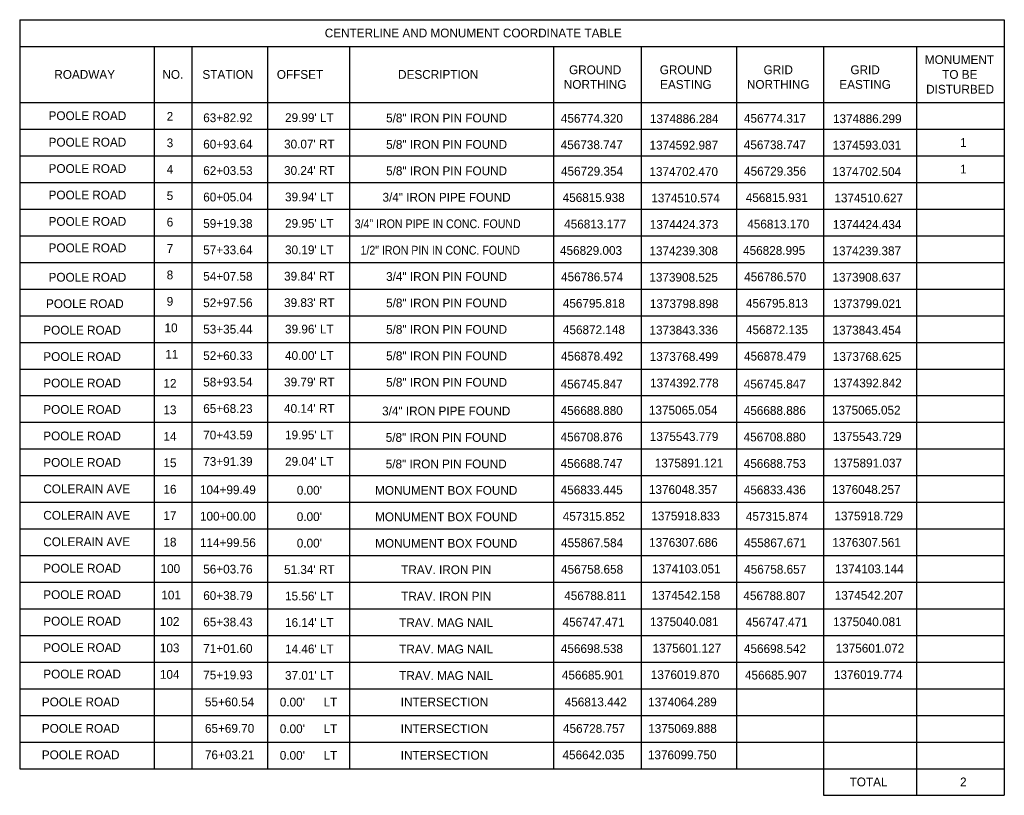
# Model space of a CAD drawing. Header units: feet. Extents: x 1366347 to 23036426, y -1367372 to 913197.
# Tile 7 of 9: x 1374770 to 1375050, y 458478 to 458699. Entities that reach past the tile are written whole.
import ezdxf

# ---------------------------------------------------------------- set-up
doc = ezdxf.new("R2010")
doc.units = ezdxf.units.FT
doc.header["$MEASUREMENT"] = 0
doc.layers.add('RW_P_Text', color=7, linetype='Continuous')
doc.layers.add('SH_Data', color=7, linetype='Continuous')
doc.styles.add('Annotative', font='txt')
doc.styles.get("Standard").update_dxf_attribs({"font": 'font31.shx'})

msp = doc.modelspace()

# ---------------------------------------------------------------- linework, layer by layer
at = {"layer": 'RW_P_Text', "linetype": 'Continuous'}
msp.add_line((1374769.875, 458508.702), (1375050.125, 458508.702), dxfattribs=at)
at = {"layer": 'SH_Data'}
for p, q in [((1374769.875, 458699.202), (1375050.125, 458699.202)), ((1374769.875, 458699.202), (1374769.875, 458485.946)), ((1375050.125, 458699.202), (1375050.125, 458478.361)), ((1374769.875, 458691.615), (1375050.125, 458691.615)), ((1374808.168, 458691.615), (1374808.168, 458485.946)), ((1374818.86, 458691.615), (1374818.86, 458485.946)), ((1374840.412, 458691.615), (1374840.412, 458485.946)), ((1374863.714, 458691.615), (1374863.714, 458485.946)), ((1374921.778, 458691.615), (1374921.778, 458485.946)), ((1374946.763, 458691.615), (1374946.763, 458485.946)), ((1374973.892, 458691.615), (1374973.892, 458485.946)), ((1374998.617, 458691.615), (1374998.617, 458478.361)), ((1375025.111, 458691.615), (1375025.111, 458478.361)), ((1374769.875, 458675.61), (1375050.125, 458675.61)), ((1374769.875, 458668.023), (1375050.125, 458668.023)), ((1374769.875, 458660.436), (1375050.125, 458660.436)), ((1374769.875, 458652.849), (1375050.125, 458652.849)), ((1374769.875, 458645.262), (1375050.125, 458645.262)), ((1374769.875, 458637.675), (1375050.125, 458637.675)), ((1374769.875, 458630.088), (1375050.125, 458630.088)), ((1374769.875, 458622.501), (1375050.125, 458622.501)), ((1374769.875, 458614.914), (1375050.125, 458614.914)), ((1374769.875, 458607.327), (1375050.125, 458607.327)), ((1374769.875, 458599.74), (1375050.125, 458599.74)), ((1374769.875, 458592.153), (1375050.125, 458592.153)), ((1374769.875, 458584.566), (1375050.125, 458584.566)), ((1374769.875, 458576.979), (1375050.125, 458576.979)), ((1374769.875, 458569.392), (1375050.125, 458569.392)), ((1374769.875, 458561.805), (1375050.125, 458561.805)), ((1374769.875, 458554.218), (1375050.125, 458554.218)), ((1374769.875, 458546.631), (1375050.125, 458546.631)), ((1374769.875, 458539.044), (1375050.125, 458539.044)), ((1374769.875, 458531.457), (1375050.125, 458531.457)), ((1374769.875, 458523.872), (1375050.125, 458523.872)), ((1374769.875, 458516.287), (1375050.125, 458516.287)), ((1374769.875, 458501.116), (1375050.125, 458501.116)), ((1374769.875, 458493.531), (1375050.125, 458493.531)), ((1374769.875, 458485.946), (1375050.125, 458485.946)), ((1374998.617, 458478.361), (1375050.125, 458478.361))]:
    msp.add_line(p, q, dxfattribs=at)

# ---------------------------------------------------------------- texts
at = {"layer": 'RW_P_Text', "linetype": 'Continuous'}
for s, p in [(' 2', (1374810.785, 458670.424)), ('456774.320', (1374923.905, 458669.865)), ('1374886.284', (1374949.251, 458669.758)), ('456774.317', (1374976.019, 458669.865)), ('1374886.299', (1375001.364, 458669.758)), (' 3', (1374810.785, 458662.897)), ('1', (1375037.53, 458662.996)), ('456738.747', (1374923.866, 458662.338)), ('1374592.987', (1374949.142, 458662.231)), ('456738.747', (1374975.979, 458662.338)), ('1374593.031', (1375001.255, 458662.231)), (' 4', (1374810.797, 458655.35)), ('456729.354', (1374923.945, 458654.814)), ('1374702.470', (1374949.112, 458654.707)), ('456729.356', (1374976.058, 458654.814)), ('1374702.504', (1375001.225, 458654.707)), ('1', (1375037.53, 458655.409)), (' 5', (1374810.785, 458647.85)), ('456815.938', (1374924.421, 458647.29)), ('1374510.574', (1374949.648, 458647.183)), ('456815.931', (1374976.534, 458647.29)), ('1374510.627', (1375001.761, 458647.183)), (' 6', (1374810.785, 458640.323)), ('456813.177', (1374924.848, 458639.763)), ('1374424.373', (1374949.211, 458639.656)), ('456813.170', (1374976.961, 458639.763)), ('1374424.434', (1375001.324, 458639.656)), (' 7', (1374810.777, 458632.796)), ('456829.003', (1374923.667, 458632.243)), ('1374239.308', (1374949.112, 458632.136)), ('456828.995', (1374975.78, 458632.243)), ('1374239.387', (1375001.225, 458632.136)), (' 8', (1374810.785, 458625.282)), ('456786.574', (1374923.965, 458624.723)), ('1373908.525', (1374949.092, 458624.615)), ('456786.570', (1374976.078, 458624.723)), ('1373908.637', (1375001.205, 458624.615)), (' 9', (1374810.785, 458617.755)), ('456795.818', (1374924.461, 458617.196)), ('1373798.898', (1374949.241, 458617.088)), ('456795.813', (1374976.574, 458617.196)), ('1373799.021', (1375001.354, 458617.088)), (' 10', (1374810.175, 458610.224)), ('456872.148', (1374924.491, 458609.667)), ('1373843.336', (1374949.132, 458609.559)), ('456872.135', (1374976.604, 458609.667)), ('1373843.454', (1375001.245, 458609.559)), (' 11', (1374810.39, 458602.694)), ('456878.492', (1374923.925, 458602.136)), ('1373768.499', (1374949.191, 458602.029)), ('456878.479', (1374976.038, 458602.136)), ('1373768.625', (1375001.305, 458602.029)), (' 12', (1374809.853, 458594.401)), ('456745.847', (1374923.856, 458594.206)), ('1374392.778', (1374949.29, 458594.499)), ('456745.847', (1374975.969, 458594.206)), ('1374392.842', (1375001.404, 458594.499)), (' 13', (1374809.853, 458586.871)), ('456688.880', (1374923.856, 458586.675)), ('1375065.054', (1374948.97, 458586.784)), ('456688.886', (1374975.969, 458586.675)), ('1375065.052', (1375001.084, 458586.784)), (' 14', (1374809.865, 458579.323)), ('456708.876', (1374923.826, 458579.136)), ('1375543.779', (1374949.218, 458579.245)), ('456708.880', (1374975.939, 458579.136)), ('1375543.729', (1375001.332, 458579.245)), (' 15', (1374809.853, 458571.793)), ('456688.747', (1374923.846, 458571.597)), ('1375891.121', (1374950.627, 458571.706)), ('456688.753', (1374975.959, 458571.597)), ('1375891.037', (1375001.484, 458571.706)), (' 16', (1374809.853, 458564.262)), ('456833.445', (1374923.856, 458564.067)), ('1376048.357', (1374948.97, 458564.176)), ('456833.436', (1374975.969, 458564.067)), ('1376048.257', (1375001.084, 458564.176)), (' 17', (1374809.845, 458556.732)), ('457315.852', (1374924.451, 458556.536)), ('1375918.833', (1374949.645, 458556.645)), ('457315.874', (1374976.564, 458556.536)), ('1375918.729', (1375001.758, 458556.645)), (' 18', (1374809.853, 458549.201)), ('455867.584', (1374923.965, 458549.006)), ('1376307.686', (1374949.03, 458549.115)), ('455867.671', (1374976.078, 458549.006)), ('1376307.561', (1375001.143, 458549.115)), (' 100', (1374809.04, 458541.671)), ('456758.658', (1374923.965, 458541.475)), ('1374103.051', (1374949.863, 458541.584)), ('456758.657', (1374976.078, 458541.475)), ('1374103.144', (1375001.976, 458541.584)), (' 101', (1374809.255, 458534.14)), ('456788.811', (1374924.867, 458533.945)), ('1374542.158', (1374949.744, 458534.054)), ('456788.807', (1374975.865, 458533.945)), ('1374542.207', (1375001.857, 458534.054)), (' 102', (1374808.837, 458526.61)), ('456747.471', (1374924.391, 458526.414)), ('1375040.081', (1374949.268, 458526.523)), ('456747.471', (1374976.505, 458526.414)), ('1375040.081', (1375001.381, 458526.523)), (' 103', (1374808.837, 458519.079)), ('456698.538', (1374923.905, 458518.884)), ('1375601.127', (1374950.012, 458518.993)), ('456698.542', (1374976.019, 458518.884)), ('1375601.072', (1375002.125, 458518.993)), (' 104', (1374808.849, 458511.532)), ('456685.901', (1374924.193, 458511.345)), ('1376019.870', (1374949.516, 458511.454)), ('456685.907', (1374976.306, 458511.345)), ('1376019.774', (1375001.629, 458511.454)), ("0.00' ", (1374843.905, 458503.652)), ('LT', (1374856.365, 458503.652)), ('INTERSECTION', (1374878.328, 458503.686)), ('456813.442', (1374925.002, 458503.686)), ('1374064.289', (1374948.753, 458503.686)), ("0.00' ", (1374843.905, 458496.066)), ('LT', (1374856.365, 458496.066)), ('INTERSECTION', (1374878.328, 458496.101)), ('456728.757', (1374924.526, 458496.156)), ('1375069.888', (1374948.773, 458496.156)), ("0.00'", (1374843.905, 458488.481)), ('LT', (1374856.365, 458488.481)), ('INTERSECTION', (1374878.328, 458488.516)), ('456642.035', (1374924.377, 458488.625)), ('1376099.750', (1374948.684, 458488.625)), ('TOTAL', (1375006.1, 458480.919)), ('2', (1375037.53, 458480.919))]:
    msp.add_text(s, height=2.5, dxfattribs=at).set_placement(p)
at = {"layer": 'RW_P_Text', "linetype": 'Continuous', "width": 0.9}
for s, p in [('3/4" IRON PIPE IN CONC. FOUND', (1374865.246, 458639.845)), ('1/2" IRON PIN IN CONC. FOUND', (1374866.893, 458632.324))]:
    msp.add_text(s, height=2.5, dxfattribs=at).set_placement(p)
at = {"layer": 'RW_P_Text', "linetype": 'Continuous', "char_height": 2.5}
for s, insert, attachment_point in [('{\\Ffont31.shx|c0;POOLE ROAD}', (1374778.097, 458671.846), 4), ('63+82.92', (1374829.132, 458671.262), 5), ("29.99' {\\FFONT31.SHX|C0;\\C5;LT}", (1374852.317, 458671.288), 5), ('5/8" IRON PIN FOUND', (1374891.381, 458671.196), 5), ('{\\Ffont31.shx|c0;POOLE ROAD}', (1374778.097, 458664.319), 4), ('60+93.64', (1374829.132, 458663.735), 5), ("30.07' {\\FFONT31.SHX|C0;\\C5;RT}", (1374852.317, 458663.761), 5), ('5/8" IRON PIN FOUND', (1374891.381, 458663.669), 5), ('{\\Ffont31.shx|c0;POOLE ROAD}', (1374778.097, 458656.796), 4), ('62+03.53', (1374829.132, 458656.212), 5), ("30.24' {\\FFONT31.SHX|C0;\\C5;RT}", (1374852.317, 458656.238), 5), ('5/8" IRON PIN FOUND', (1374891.381, 458656.145), 5), ('{\\Ffont31.shx|c0;POOLE ROAD}', (1374778.097, 458649.272), 4), ('60+05.04', (1374829.132, 458648.688), 5), ("39.94' {\\FFONT31.SHX|C0;\\C5;LT}", (1374852.317, 458648.714), 5), ('3/4" IRON PIPE FOUND', (1374891.381, 458648.622), 5), ('{\\Ffont31.shx|c0;POOLE ROAD}', (1374778.097, 458641.745), 4), ('59+19.38', (1374829.132, 458641.161), 5), ("29.95' {\\FFONT31.SHX|C0;\\C5;LT}", (1374852.317, 458641.187), 5), ('{\\Ffont31.shx|c0;POOLE ROAD}', (1374778.097, 458634.224), 4), ('57+33.64', (1374829.132, 458633.641), 5), ("30.19' {\\FFONT31.SHX|C0;\\C5;LT}", (1374852.317, 458633.666), 5), ('{\\Ffont31.shx|c0;POOLE ROAD}', (1374778.097, 458625.85), 4), ('54+07.58', (1374829.132, 458626.12), 5), ("39.84' {\\FFONT31.SHX|C0;\\C5;RT}", (1374852.317, 458626.146), 5), ('3/4" IRON PIN FOUND', (1374891.381, 458626.054), 5), ('5/8" IRON PIN FOUND', (1374891.381, 458618.527), 5), ('{\\Ffont31.shx|c0;POOLE ROAD}', (1374777.367, 458618.323), 4), ('52+97.56', (1374829.132, 458618.593), 5), ("39.83' {\\FFONT31.SHX|C0;\\C5;RT}", (1374852.317, 458618.619), 5), ('{\\Ffont31.shx|c0;POOLE ROAD}', (1374776.593, 458610.794), 4), ('53+35.44', (1374829.132, 458611.064), 5), ("39.96' {\\FFONT31.SHX|C0;\\C5;LT}", (1374852.317, 458611.09), 5), ('5/8" IRON PIN FOUND', (1374891.381, 458610.998), 5), ('{\\Ffont31.shx|c0;POOLE ROAD}', (1374776.593, 458603.263), 4), ('52+60.33', (1374829.132, 458603.534), 5), ("40.00' {\\FFONT31.SHX|C0;\\C5;LT}", (1374852.317, 458603.56), 5), ('5/8" IRON PIN FOUND', (1374891.381, 458603.468), 5), ('{\\Ffont31.shx|c0;POOLE ROAD}', (1374776.593, 458595.733), 4), ('58+93.54', (1374829.132, 458596.003), 5), ("39.79' {\\FFONT31.SHX|C0;\\C5;RT}", (1374852.317, 458596.029), 5), ('5/8" IRON PIN FOUND', (1374891.381, 458595.937), 5), ('{\\Ffont31.shx|c0;POOLE ROAD}', (1374776.593, 458588.202), 4), ('65+68.23', (1374829.132, 458588.473), 5), ("40.14' {\\FFONT31.SHX|C0;\\C5;RT}", (1374852.317, 458588.499), 5), ('3/4" IRON PIPE FOUND', (1374891.274, 458587.772), 5), ('{\\Ffont31.shx|c0;POOLE ROAD}', (1374776.593, 458580.663), 4), ('70+43.59', (1374829.132, 458580.934), 5), ("19.95' {\\FFONT31.SHX|C0;\\C5;LT}", (1374852.317, 458580.96), 5), ('5/8" IRON PIN FOUND', (1374891.274, 458580.233), 5), ('{\\Ffont31.shx|c0;POOLE ROAD}', (1374776.593, 458573.124), 4), ('73+91.39', (1374829.132, 458573.395), 5), ("29.04' {\\FFONT31.SHX|C0;\\C5;LT}", (1374852.317, 458573.421), 5), ('5/8" IRON PIN FOUND', (1374891.274, 458572.694), 5), ('{\\Ffont31.shx|c0;COLERAIN AVE}', (1374776.593, 458565.594), 4), ('104+99.49', (1374829.132, 458565.338), 5), ("0.00' ", (1374852.317, 458565.209), 5), ('MONUMENT BOX FOUND', (1374891.274, 458565.163), 5), ('{\\Ffont31.shx|c0;COLERAIN AVE}', (1374776.593, 458558.064), 4), ('100+00.00', (1374829.132, 458557.807), 5), ("0.00' ", (1374852.317, 458557.678), 5), ('MONUMENT BOX FOUND', (1374891.274, 458557.633), 5), ('{\\Ffont31.shx|c0;COLERAIN AVE}', (1374776.593, 458550.533), 4), ('114+99.56', (1374829.132, 458550.277), 5), ("0.00' ", (1374852.317, 458550.148), 5), ('MONUMENT BOX FOUND', (1374891.274, 458550.102), 5), ('{\\Ffont31.shx|c0;POOLE ROAD}', (1374776.593, 458543.003), 4), ('56+03.76', (1374829.132, 458542.746), 5), ("51.34' {\\FFONT31.SHX|C0;\\C5;RT}", (1374852.317, 458542.617), 5), ('TRAV. IRON PIN', (1374891.274, 458542.572), 5), ('{\\Ffont31.shx|c0;POOLE ROAD}', (1374776.593, 458535.472), 4), ('60+38.79', (1374829.132, 458535.216), 5), ("15.56' {\\FFONT31.SHX|C0;\\C5;LT}", (1374852.317, 458535.087), 5), ('TRAV. IRON PIN', (1374891.274, 458535.041), 5), ('{\\Ffont31.shx|c0;POOLE ROAD}', (1374776.593, 458527.942), 4), ('65+38.43', (1374829.132, 458527.685), 5), ("16.14' {\\FFONT31.SHX|C0;\\C5;LT}", (1374852.317, 458527.556), 5), ('TRAV. MAG NAIL', (1374891.274, 458527.511), 5), ('{\\Ffont31.shx|c0;POOLE ROAD}', (1374776.593, 458520.411), 4), ('71+01.60', (1374829.132, 458520.155), 5), ("14.46' {\\FFONT31.SHX|C0;\\C5;LT}", (1374852.317, 458520.026), 5), ('TRAV. MAG NAIL', (1374891.274, 458519.98), 5), ('{\\Ffont31.shx|c0;POOLE ROAD}', (1374776.593, 458512.872), 4), ('75+19.93', (1374829.132, 458512.616), 5), ("37.01' {\\FFONT31.SHX|C0;\\C5;LT}", (1374852.317, 458512.487), 5), ('TRAV. MAG NAIL', (1374891.274, 458512.441), 5), ('{\\Ffont31.shx|c0;POOLE ROAD}', (1374776.176, 458504.936), 4), ('55+60.54', (1374829.615, 458504.936), 5), ('{\\Ffont31.shx|c0;POOLE ROAD}', (1374776.176, 458497.406), 4), ('65+69.70', (1374829.615, 458497.406), 5), ('76+03.21', (1374829.615, 458489.875), 5), ('{\\Ffont31.shx|c0;POOLE ROAD}', (1374776.176, 458489.875), 4)]:
    msp.add_mtext(s, dxfattribs=dict(at, insert=insert, attachment_point=attachment_point))
at = {"layer": 'SH_Data'}
msp.add_text('CENTERLINE AND MONUMENT COORDINATE TABLE', height=2.5, dxfattribs=at).set_placement((1374856.706, 458694.16))
at = {"layer": 'SH_Data', "style": 'Annotative'}
for s, p in [('MONUMENT', (1375027.509, 458686.573)), ('ROADWAY', (1374779.732, 458682.363)), ('NO.', (1374810.497, 458682.363)), ('STATION', (1374821.885, 458682.363)), ('OFFSET', (1374843.061, 458682.363)), ('DESCRIPTION', (1374877.573, 458682.363)), ('TO BE', (1375032.446, 458682.364)), ('DISTURBED', (1375027.883, 458678.154))]:
    msp.add_text(s, height=2.5, dxfattribs=at).set_placement(p)
at = {"layer": 'SH_Data', "char_height": 2.5, "width": 21.59309, "attachment_point": 1, "style": 'Annotative'}
for s, insert in [('\\pxqc;GROUND\\PNORTHING', (1374922.871, 458686.189)), ('\\pxqc;GROUND\\PEASTING', (1374948.69, 458686.189)), ('\\pxqc;GRID\\PNORTHING', (1374974.984, 458686.189)), ('\\pxqc;GRID\\PEASTING', (1374999.71, 458686.189))]:
    msp.add_mtext(s, dxfattribs=dict(at, insert=insert))

doc.saveas('drawing.dxf')
